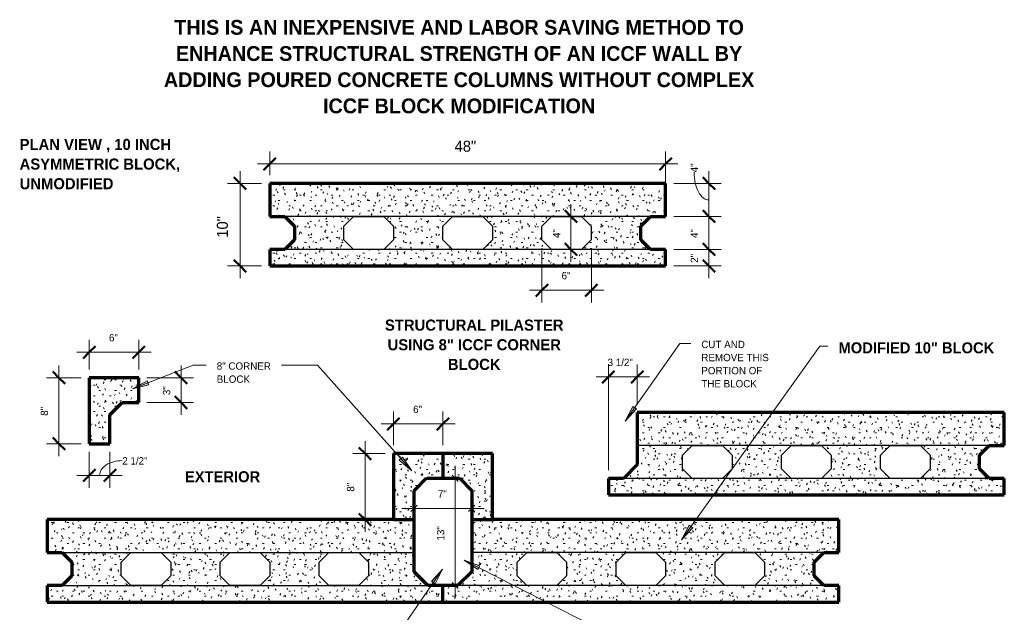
# Model space of a CAD drawing. Header units: inches. Extents: x -141 to 577, y 60 to 193.
# Tile 9 of 10: x 372 to 492, y 115 to 187. Entities that reach past the tile are written whole.
import ezdxf

# ---------------------------------------------------------------- set-up
doc = ezdxf.new("R2010")
doc.units = ezdxf.units.IN
doc.header["$MEASUREMENT"] = 0
doc.layers.add('A-ANNO-DIMS', color=1, linetype='Continuous')
for name, color, linetype, lineweight in [('A-ANNO-DIMS-16', 1, 'Continuous', 9), ('A-ANNO-TEXT', 2, 'Continuous', 9), ('A-DETL', 5, 'Continuous', 70), ('A-DETL-GENF', 3, 'Continuous', 9), ('A-DETL-HLIN', 3, 'Continuous', 70), ('A-DETL-MLIN', 3, 'Continuous', 30)]:
    doc.layers.add(name, color=color, linetype=linetype, lineweight=lineweight)
doc.dimstyles.new('Linear_-_1_16__SBT_1_256_', dxfattribs={"dimscale": 12, "dimtxt": 0.083333, "dimasz": 0.18, "dimexe": 0.125, "dimexo": 0.005208, "dimgap": 0.083333, "dimtad": 1, "dimtoh": 1, "dimdec": 8, "dimzin": 3, "dimdsep": 46, "dimlunit": 4, "dimtxsty": 'Standard', "dimtsz": 0.088388, "dimcen": 0.09, "dimdle": 0.125, "dimazin": 1, "dimtfac": 1, "dimtdec": 8, "dimtmove": 0, "dimatfit": 3, "dimfxl": 0, "dimtvp": 1, "dimtolj": 1, "dimtzin": 0, "dimarcsym": 0})
doc.dimstyles.new('Linear_-_1_16__SBT_INCH_INCREM', dxfattribs={"dimscale": 12, "dimtxt": 0.083333, "dimasz": 0.18, "dimexe": 0.083333, "dimexo": 0.005208, "dimgap": 0.083333, "dimtad": 1, "dimtoh": 1, "dimdec": 0, "dimzin": 1, "dimdsep": 46, "dimlunit": 5, "dimtxsty": 'Standard', "dimtsz": 0.044194, "dimcen": 0.09, "dimdle": 0.125, "dimazin": 0, "dimtfac": 1, "dimtdec": 0, "dimtmove": 0, "dimatfit": 3, "dimfxl": 0, "dimtvp": 1, "dimtolj": 1, "dimtzin": 0, "dimarcsym": 0})
doc.dimstyles.new('Linear_-_3_32__SBT_INCH_INCREM_TO_1_2_', dxfattribs={"dimscale": 12, "dimtxt": 0.125, "dimasz": 0.18, "dimexe": 0.125, "dimexo": 0.005208, "dimgap": 0.083333, "dimtad": 1, "dimtoh": 1, "dimdec": 0, "dimzin": 1, "dimdsep": 46, "dimlunit": 5, "dimtxsty": 'Standard', "dimtsz": 0.088388, "dimcen": 0.09, "dimdle": 0.125, "dimazin": 0, "dimtfac": 1, "dimtdec": 0, "dimtmove": 0, "dimatfit": 3, "dimfxl": 0, "dimtvp": 1, "dimtolj": 1, "dimtzin": 0, "dimarcsym": 0})
pattern_1 = [(0, (517.724, 0), (2.56, 0.64), [0.211, -1.709, 0.211, -1.709, -10.24]), (0, (517.724, 0), (2.56, 0.64), [-3.84, 0.211, -3.629, 0.211, -1.709, -4.48]), (0, (517.724, 0), (2.56, 0.64), [-9.6, 0.211, -1.069, 0.211, -2.989]), (120, (518.684, 0.32), (-1.8342563, 1.897025), [0.211, -1.709, 0.211, -1.709, -10.24]), (120, (518.684, 0.32), (-1.8342563, 1.897025), [-3.84, 0.211, -3.629, 0.211, -1.709, -4.48]), (120, (518.684, 0.32), (-1.8342563, 1.897025), [-9.6, 0.211, -1.069, 0.211, -2.989]), (240, (519.004, 1.6), (-0.7257437, -2.537025), [0.211, -1.709, 0.211, -1.709, -10.24]), (240, (519.004, 1.6), (-0.7257437, -2.537025), [-3.84, 0.211, -3.629, 0.211, -1.709, -4.48]), (240, (519.004, 1.6), (-0.7257437, -2.537025), [-9.6, 0.211, -1.069, 0.211, -2.989])]

# ---------------------------------------------------------------- blocks, each defined once
blk = doc.blocks.new('DIMBLOCK87-STRU_C ICCF BLK0')
at = {"layer": 'A-ANNO-DIMS-16'}
for p, q in [((399.17, 168.68), (399.17, 155.68)), ((401.77, 167.18), (397.67, 167.18)), ((399.17, 167.18), (401.77, 167.18)), ((401.77, 157.18), (397.67, 157.18)), ((399.17, 157.18), (401.77, 157.18))]:
    blk.add_line(p, q, dxfattribs=at)
at = {"layer": 'A-ANNO-DIMS-16', "lineweight": 50}
for p, q in [((399.17, 167.18), (398.42, 167.93)), ((399.17, 167.18), (399.92, 166.43)), ((399.17, 157.18), (398.42, 157.93)), ((399.17, 157.18), (399.92, 156.43))]:
    blk.add_line(p, q, dxfattribs=at)
at = {"layer": 'A-ANNO-DIMS-16', "color": 0, "insert": (396.36, 160.6), "char_height": 1.3341, "width": 3.7714, "attachment_point": 1, "rotation": 90, "line_spacing_factor": 1.070803}
blk.add_mtext('\\fStylus BT|b0|i0|c0|p34|;10"', dxfattribs=at)
blk = doc.blocks.new('DIMBLOCK88-STRU_C ICCF BLK0')
at = {"layer": 'A-ANNO-DIMS-16'}
for p, q in [((402.77, 168.18), (402.77, 171.05)), ((450.77, 164.18), (450.77, 171.05)), ((401.27, 169.55), (452.27, 169.55)), ((402.77, 169.55), (402.77, 168.18)), ((450.77, 169.55), (450.77, 164.18))]:
    blk.add_line(p, q, dxfattribs=at)
at = {"layer": 'A-ANNO-DIMS-16', "lineweight": 50}
for p, q in [((402.77, 169.55), (402.02, 168.8)), ((402.77, 169.55), (403.52, 170.3)), ((450.77, 169.55), (450.02, 168.8)), ((450.77, 169.55), (451.52, 170.3))]:
    blk.add_line(p, q, dxfattribs=at)
at = {"layer": 'A-ANNO-DIMS-16', "color": 0, "insert": (425.19, 172.36), "char_height": 1.3341, "width": 3.7714, "attachment_point": 1, "line_spacing_factor": 1.070803}
blk.add_mtext('\\fStylus BT|b0|i0|c0|p34|;48"', dxfattribs=at)
blk = doc.blocks.new('DIMBLOCK91-STRU_C ICCF BLK0')
at = {"layer": 'A-ANNO-DIMS-16', "lineweight": 50}
for p, q in [((414.34, 134.43), (413.59, 135.18)), ((414.34, 134.43), (415.09, 133.68)), ((414.34, 126.43), (413.59, 127.18)), ((414.34, 126.43), (415.09, 125.68))]:
    blk.add_line(p, q, dxfattribs=at)
at = {"layer": 'A-ANNO-DIMS-16'}
for p, q in [((414.34, 124.93), (414.34, 135.93)), ((416.77, 134.43), (412.84, 134.43)), ((414.34, 134.43), (416.77, 134.43)), ((416.77, 126.43), (412.84, 126.43)), ((414.34, 126.43), (416.77, 126.43))]:
    blk.add_line(p, q, dxfattribs=at)
at = {"layer": 'A-ANNO-DIMS-16', "color": 0, "insert": (412.13, 129.81), "char_height": 0.8894, "width": 1.4667, "attachment_point": 1, "rotation": 90, "line_spacing_factor": 1.070803}
blk.add_mtext('\\fStylus BT|b0|i0|c0|p34|;8"', dxfattribs=at)
blk = doc.blocks.new('DIMBLOCK92-STRU_C ICCF BLK0')
at = {"layer": 'A-ANNO-DIMS-16'}
for p, q in [((417.77, 135.43), (417.77, 139.52)), ((423.77, 135.43), (423.77, 139.52)), ((416.27, 138.02), (425.27, 138.02)), ((417.77, 138.02), (417.77, 135.43)), ((423.77, 138.02), (423.77, 135.43))]:
    blk.add_line(p, q, dxfattribs=at)
at = {"layer": 'A-ANNO-DIMS-16', "lineweight": 50}
for p, q in [((417.77, 138.02), (418.52, 138.77)), ((423.77, 138.02), (424.52, 138.77)), ((417.77, 138.02), (417.02, 137.27)), ((423.77, 138.02), (423.02, 137.27))]:
    blk.add_line(p, q, dxfattribs=at)
at = {"layer": 'A-ANNO-DIMS-16', "color": 0, "insert": (420.16, 140.23), "char_height": 0.8894, "width": 1.4667, "attachment_point": 1, "line_spacing_factor": 1.070803}
blk.add_mtext('\\fStylus BT|b0|i0|c0|p34|;6"', dxfattribs=at)
blk = doc.blocks.new('DIMBLOCK93-STRU_C ICCF BLK0')
at = {"layer": 'A-ANNO-DIMS-16'}
for p, q in [((456.02, 168.68), (456.02, 161.68)), ((451.77, 167.18), (457.52, 167.18)), ((456.02, 167.18), (451.77, 167.18)), ((451.77, 163.18), (457.52, 163.18)), ((456.02, 163.18), (451.77, 163.18))]:
    blk.add_line(p, q, dxfattribs=at)
at = {"layer": 'A-ANNO-DIMS-16', "lineweight": 50}
for p, q in [((456.02, 167.18), (455.27, 167.93)), ((456.02, 167.18), (456.77, 166.43)), ((456.02, 163.18), (455.27, 163.93)), ((456.02, 163.18), (456.77, 162.43))]:
    blk.add_line(p, q, dxfattribs=at)
at = {"layer": 'A-ANNO-DIMS-16'}
blk.add_ellipse((456.02, 168.53), major_axis=(0, 3.35), ratio=0.535365, start_param=1.570796, end_param=3.141593, dxfattribs=at)
at = {"layer": 'A-ANNO-DIMS-16', "color": 0, "insert": (453.82, 168.53), "char_height": 0.8894, "width": 1.4667, "attachment_point": 1, "rotation": 90, "line_spacing_factor": 1.070803}
blk.add_mtext('\\fStylus BT|b0|i0|c0|p34|;4"', dxfattribs=at)
blk = doc.blocks.new('DIMBLOCK94-STRU_C ICCF BLK0')
at = {"layer": 'A-ANNO-DIMS-16', "lineweight": 50}
for p, q in [((456.02, 163.18), (455.27, 163.93)), ((456.02, 163.18), (456.77, 162.43)), ((456.02, 159.18), (455.27, 159.93)), ((456.02, 159.18), (456.77, 158.43))]:
    blk.add_line(p, q, dxfattribs=at)
at = {"layer": 'A-ANNO-DIMS-16'}
for p, q in [((451.77, 163.18), (457.52, 163.18)), ((456.02, 163.18), (451.77, 163.18)), ((456.02, 163.18), (456.02, 157.68)), ((451.77, 159.18), (457.52, 159.18)), ((456.02, 159.18), (451.77, 159.18))]:
    blk.add_line(p, q, dxfattribs=at)
at = {"layer": 'A-ANNO-DIMS-16', "color": 0, "insert": (453.82, 160.56), "char_height": 0.8894, "width": 1.4667, "attachment_point": 1, "rotation": 90, "line_spacing_factor": 1.070803}
blk.add_mtext('\\fStylus BT|b0|i0|c0|p34|;4"', dxfattribs=at)
blk = doc.blocks.new('DIMBLOCK95-STRU_C ICCF BLK0')
at = {"layer": 'A-ANNO-DIMS-16'}
for p, q in [((451.77, 159.18), (457.52, 159.18)), ((456.02, 159.18), (451.77, 159.18)), ((456.02, 159.18), (456.02, 155.68)), ((451.77, 157.18), (457.52, 157.18)), ((456.02, 157.18), (451.77, 157.18))]:
    blk.add_line(p, q, dxfattribs=at)
at = {"layer": 'A-ANNO-DIMS-16', "lineweight": 50}
for p, q in [((456.02, 159.18), (455.27, 159.93)), ((456.02, 159.18), (456.77, 158.43)), ((456.02, 157.18), (455.27, 157.93)), ((456.02, 157.18), (456.77, 156.43))]:
    blk.add_line(p, q, dxfattribs=at)
at = {"layer": 'A-ANNO-DIMS-16', "color": 0, "insert": (453.82, 157.56), "char_height": 0.8894, "width": 1.4667, "attachment_point": 1, "rotation": 90, "line_spacing_factor": 1.070803}
blk.add_mtext('\\fStylus BT|b0|i0|c0|p34|;2"', dxfattribs=at)
blk = doc.blocks.new('DIMBLOCK96-STRU_C ICCF BLK0')
at = {"layer": 'A-ANNO-DIMS-16', "lineweight": 50}
for p, q in [((439.3, 163.18), (438.55, 163.93)), ((439.3, 163.18), (440.05, 162.43)), ((439.3, 159.18), (438.55, 159.93)), ((439.3, 159.18), (440.05, 158.43))]:
    blk.add_line(p, q, dxfattribs=at)
at = {"layer": 'A-ANNO-DIMS-16'}
for p, q in [((439.3, 164.68), (439.3, 157.68)), ((439.36, 163.18), (437.8, 163.18)), ((439.3, 163.18), (439.36, 163.18)), ((439.36, 159.18), (437.8, 159.18)), ((439.3, 159.18), (439.36, 159.18))]:
    blk.add_line(p, q, dxfattribs=at)
at = {"layer": 'A-ANNO-DIMS-16', "color": 0, "insert": (437.1, 160.56), "char_height": 0.8894, "width": 1.4667, "attachment_point": 1, "rotation": 90, "line_spacing_factor": 1.070803}
blk.add_mtext('\\fStylus BT|b0|i0|c0|p34|;4"', dxfattribs=at)
blk = doc.blocks.new('DIMBLOCK97-STRU_C ICCF BLK0')
at = {"layer": 'A-ANNO-DIMS-16'}
for p, q in [((435.77, 159.35), (435.77, 152.73)), ((435.77, 154.23), (435.77, 159.35)), ((441.77, 159.35), (441.77, 152.73)), ((441.77, 154.23), (441.77, 159.35)), ((434.27, 154.23), (443.27, 154.23))]:
    blk.add_line(p, q, dxfattribs=at)
at = {"layer": 'A-ANNO-DIMS-16', "lineweight": 50}
for p, q in [((435.77, 154.23), (435.02, 153.48)), ((435.77, 154.23), (436.52, 154.98)), ((441.77, 154.23), (441.02, 153.48)), ((441.77, 154.23), (442.52, 154.98))]:
    blk.add_line(p, q, dxfattribs=at)
at = {"layer": 'A-ANNO-DIMS-16', "color": 0, "insert": (438.16, 156.44), "char_height": 0.8894, "width": 1.4667, "attachment_point": 1, "line_spacing_factor": 1.070803}
blk.add_mtext('\\fStylus BT|b0|i0|c0|p34|;6"', dxfattribs=at)
blk = doc.blocks.new('DIMBLOCK98-STRU_C ICCF BLK0')
at = {"layer": 'A-ANNO-DIMS-16'}
for p, q in [((443.84, 132.42), (443.84, 145.22)), ((447.34, 140.42), (447.34, 145.22)), ((442.34, 143.72), (448.84, 143.72)), ((443.84, 143.72), (443.84, 132.42)), ((447.34, 143.72), (447.34, 140.42))]:
    blk.add_line(p, q, dxfattribs=at)
at = {"layer": 'A-ANNO-DIMS-16', "lineweight": 50}
for p, q in [((443.84, 143.72), (444.59, 144.47)), ((447.34, 143.72), (448.09, 144.47)), ((443.84, 143.72), (443.09, 142.97)), ((447.34, 143.72), (446.59, 142.97))]:
    blk.add_line(p, q, dxfattribs=at)
at = {"layer": 'A-ANNO-DIMS-16', "color": 0, "insert": (443.74, 145.93), "char_height": 0.8894, "width": 4.4381, "attachment_point": 1, "line_spacing_factor": 1.070803}
blk.add_mtext('\\fStylus BT|b0|i0|c0|p34|;3 1/2"', dxfattribs=at)
blk = doc.blocks.new('DIMBLOCK101-STR_C ICCF BLK0')
at = {"layer": 'A-ANNO-DIMS-16'}
for p, q in [((418.77, 127.78), (428.77, 127.78)), ((420.27, 127.78), (419.89, 127.41)), ((420.27, 127.31), (420.27, 128.78)), ((420.27, 127.78), (420.64, 128.16)), ((420.27, 127.78), (420.27, 127.31)), ((427.27, 127.78), (426.89, 127.41)), ((427.27, 127.31), (427.27, 128.78)), ((427.27, 127.78), (427.64, 128.16)), ((427.27, 127.78), (427.27, 127.31))]:
    blk.add_line(p, q, dxfattribs=at)
at = {"layer": 'A-ANNO-DIMS-16', "color": 0, "insert": (423.16, 129.99), "char_height": 0.8894, "width": 1.4667, "attachment_point": 1, "line_spacing_factor": 1.070803}
blk.add_mtext('\\fStylus BT|b0|i0|c0|p34|;7"', dxfattribs=at)
blk = doc.blocks.new('DIMBLOCK102-STR_C ICCF BLK0')
at = {"layer": 'A-ANNO-DIMS-16'}
for p, q in [((425.26, 116.93), (425.26, 132.93)), ((424.77, 131.43), (426.26, 131.43)), ((425.26, 131.43), (424.77, 131.43)), ((425.26, 131.43), (424.88, 131.8)), ((425.26, 131.43), (425.63, 131.05)), ((425.73, 118.43), (424.26, 118.43)), ((425.26, 118.43), (424.88, 118.8)), ((425.26, 118.43), (425.63, 118.05)), ((425.26, 118.43), (425.73, 118.43))]:
    blk.add_line(p, q, dxfattribs=at)
at = {"layer": 'A-ANNO-DIMS-16', "color": 0, "insert": (423.05, 123.88), "char_height": 0.8894, "width": 2.5143, "attachment_point": 1, "rotation": 90, "line_spacing_factor": 1.070803}
blk.add_mtext('\\fStylus BT|b0|i0|c0|p34|;13"', dxfattribs=at)
blk = doc.blocks.new('DIMBLOCK104-STR_C ICCF BLK0')
at = {"layer": 'A-ANNO-DIMS-16'}
for p, q in [((377.21, 134.12), (377.21, 145.12)), ((379.89, 143.62), (375.71, 143.62)), ((377.21, 143.62), (379.89, 143.62)), ((379.89, 135.62), (375.71, 135.62)), ((377.21, 135.62), (379.89, 135.62))]:
    blk.add_line(p, q, dxfattribs=at)
at = {"layer": 'A-ANNO-DIMS-16', "lineweight": 50}
for p, q in [((377.21, 143.62), (376.46, 144.37)), ((377.21, 143.62), (377.96, 142.87)), ((377.21, 135.62), (376.46, 136.37)), ((377.21, 135.62), (377.96, 134.87))]:
    blk.add_line(p, q, dxfattribs=at)
at = {"layer": 'A-ANNO-DIMS-16', "color": 0, "insert": (375, 139.01), "char_height": 0.8894, "width": 1.4667, "attachment_point": 1, "rotation": 90, "line_spacing_factor": 1.070803}
blk.add_mtext('\\fStylus BT|b0|i0|c0|p34|;8"', dxfattribs=at)
blk = doc.blocks.new('DIMBLOCK105-STR_C ICCF BLK0')
at = {"layer": 'A-ANNO-DIMS-16'}
for p, q in [((380.89, 134.62), (380.89, 130.28)), ((380.89, 131.78), (380.89, 134.62)), ((383.39, 134.62), (383.39, 130.28)), ((383.39, 131.78), (383.39, 134.62)), ((379.39, 131.78), (384.89, 131.78))]:
    blk.add_line(p, q, dxfattribs=at)
at = {"layer": 'A-ANNO-DIMS-16', "lineweight": 50}
for p, q in [((380.89, 131.78), (381.64, 132.53)), ((383.39, 131.78), (384.14, 132.53)), ((380.89, 131.78), (380.14, 131.03)), ((383.39, 131.78), (382.64, 131.03))]:
    blk.add_line(p, q, dxfattribs=at)
at = {"layer": 'A-ANNO-DIMS-16'}
blk.add_ellipse((384.89, 131.78), major_axis=(2.75, 0), ratio=0.652537, start_param=1.570796, end_param=3.141593, dxfattribs=at)
at = {"layer": 'A-ANNO-DIMS-16', "color": 0, "insert": (384.89, 133.99), "char_height": 0.8894, "width": 4.4381, "attachment_point": 1, "line_spacing_factor": 1.070803}
blk.add_mtext('\\fStylus BT|b0|i0|c0|p34|;2 1/2"', dxfattribs=at)
blk = doc.blocks.new('DIMBLOCK106-STR_C ICCF BLK0')
at = {"layer": 'A-ANNO-DIMS-16'}
for p, q in [((392.03, 139.12), (392.03, 145.12)), ((387.89, 143.62), (393.53, 143.62)), ((392.03, 143.62), (387.89, 143.62)), ((387.89, 140.62), (393.53, 140.62)), ((392.03, 140.62), (387.89, 140.62))]:
    blk.add_line(p, q, dxfattribs=at)
at = {"layer": 'A-ANNO-DIMS-16', "lineweight": 50}
for p, q in [((392.03, 143.62), (391.28, 144.37)), ((392.03, 143.62), (392.78, 142.87)), ((392.03, 140.62), (391.28, 141.37)), ((392.03, 140.62), (392.78, 139.87))]:
    blk.add_line(p, q, dxfattribs=at)
at = {"layer": 'A-ANNO-DIMS-16', "color": 0, "insert": (389.82, 141.51), "char_height": 0.8894, "width": 1.4667, "attachment_point": 1, "rotation": 90, "line_spacing_factor": 1.070803}
blk.add_mtext('\\fStylus BT|b0|i0|c0|p34|;3"', dxfattribs=at)
blk = doc.blocks.new('DIMBLOCK107-STR_C ICCF BLK0')
at = {"layer": 'A-ANNO-DIMS-16'}
for p, q in [((380.89, 144.62), (380.89, 148.21)), ((386.89, 144.62), (386.89, 148.21)), ((379.39, 146.71), (388.39, 146.71)), ((380.89, 146.71), (380.89, 144.62)), ((386.89, 146.71), (386.89, 144.62))]:
    blk.add_line(p, q, dxfattribs=at)
at = {"layer": 'A-ANNO-DIMS-16', "lineweight": 50}
for p, q in [((380.89, 146.71), (381.64, 147.46)), ((386.89, 146.71), (387.64, 147.46)), ((380.89, 146.71), (380.14, 145.96)), ((386.89, 146.71), (386.14, 145.96))]:
    blk.add_line(p, q, dxfattribs=at)
at = {"layer": 'A-ANNO-DIMS-16', "color": 0, "insert": (383.28, 148.92), "char_height": 0.8894, "width": 1.4667, "attachment_point": 1, "line_spacing_factor": 1.070803}
blk.add_mtext('\\fStylus BT|b0|i0|c0|p34|;6"', dxfattribs=at)

msp = doc.modelspace()

# ---------------------------------------------------------------- hatches: boundary and pattern name
at = {"layer": 'A-ANNO-TEXT'}
for points in [[(388.09969984, 142.76593524), (387.90723504, 143.25611417), (386.14182814, 142.28006704)], [(447.24273666, 139.84096281), (446.81133766, 140.14297768), (445.88002178, 138.35356989)], [(418.85542183, 133.99345032), (418.46227007, 133.64309368), (419.98945738, 132.32512994)], [(454.0702052, 125.43653188), (453.64192675, 125.74295585), (452.69230543, 123.96319494)], [(428.02277946, 120.35910818), (428.26189876, 120.82829902), (426.36040999, 121.5018493)], [(422.38329219, 118.92414884), (422.81720224, 118.62575288), (423.73351839, 120.42288789)]]:
    msp.add_hatch(color=7, dxfattribs=at).paths.add_polyline_path(points, flags=0)
at = {"layer": 'A-DETL-GENF'}
h = msp.add_hatch(dxfattribs=at)
h.set_pattern_fill('FP5_5', style=0, pattern_type=2)
h.set_pattern_definition(pattern_1)
h.paths.add_polyline_path([(402.76621721, 167.17590876), (402.76621721, 163.17590876), (404.59354033, 163.17590876), (405.7651132, 162.00433589), (405.7651132, 160.34748164), (404.59354033, 159.17590876), (402.76621721, 159.17590876), (402.76621721, 157.17590876), (450.76621721, 157.17590876), (450.76621721, 159.17590876), (448.93779008, 159.17590876), (447.76621721, 160.34748164), (447.76621721, 162.00433589), (448.93779008, 163.17590876), (450.76621721, 163.17590876), (450.76621721, 167.17590876)], flags=0)
h.paths.add_polyline_path([(440.59464433, 163.17590876), (441.76621721, 162.00433589), (441.76621721, 160.34748164), (440.59464433, 159.17590876), (436.93779008, 159.17590876), (435.76621721, 160.34748164), (435.76621721, 162.00433589), (436.93779008, 163.17590876)], flags=0)
h.paths.add_polyline_path([(428.59464433, 163.17590876), (429.76621721, 162.00433589), (429.76621721, 160.34748164), (428.59464433, 159.17590876), (424.93779008, 159.17590876), (423.76621721, 160.34748164), (423.76621721, 162.00433589), (424.93779008, 163.17590876)], flags=0)
h.paths.add_polyline_path([(416.59464433, 163.17590876), (417.76621721, 162.00433589), (417.76621721, 160.34748164), (416.59464433, 159.17590876), (412.93779008, 159.17590876), (411.76621721, 160.34748164), (411.76621721, 162.00433589), (412.93779008, 163.17590876)], flags=0)
h = msp.add_hatch(dxfattribs=at)
h.set_pattern_fill('FP5_5', style=0, pattern_type=2)
h.set_pattern_definition(pattern_1)
h.paths.add_polyline_path([(386.89497961, 143.6189408), (380.89497961, 143.6189408), (380.89497961, 135.6189408), (383.39497961, 135.6189408), (383.39497961, 139.1189408), (384.89497961, 140.6189408), (386.89497961, 140.6189408)], flags=0)
h = msp.add_hatch(dxfattribs=at)
h.set_pattern_fill('FP5_5', style=0, pattern_type=2)
h.set_pattern_definition(pattern_1)
h.paths.add_polyline_path([(447.34046648, 139.42285323), (447.34046648, 133.0944261), (445.66889361, 131.42285323), (443.84157049, 131.42285323), (443.84157049, 129.42285323), (491.84157049, 129.42285323), (491.84157049, 131.42285323), (490.01314336, 131.42285323), (488.84157049, 132.5944261), (488.84157049, 134.25128035), (490.01314336, 135.42285323), (491.84157049, 135.42285323), (491.84157049, 139.42285323)], flags=0)
h.paths.add_polyline_path([(481.66999761, 135.42285323), (482.84157049, 134.25128035), (482.84157049, 132.5944261), (481.66999761, 131.42285323), (478.01314336, 131.42285323), (476.84157049, 132.5944261), (476.84157049, 134.25128035), (478.01314336, 135.42285323)], flags=0)
h.paths.add_polyline_path([(469.66999761, 135.42285323), (470.84157049, 134.25128035), (470.84157049, 132.5944261), (469.66999761, 131.42285323), (466.01314336, 131.42285323), (464.84157049, 132.5944261), (464.84157049, 134.25128035), (466.01314336, 135.42285323)], flags=0)
h.paths.add_polyline_path([(457.66999761, 135.42285323), (458.84157049, 134.25128035), (458.84157049, 132.5944261), (457.66999761, 131.42285323), (454.01314336, 131.42285323), (452.84157049, 132.5944261), (452.84157049, 134.25128035), (454.01314336, 135.42285323)], flags=0)
h = msp.add_hatch(dxfattribs=at)
h.set_pattern_fill('FP5_5', style=0, pattern_type=2)
h.set_pattern_definition(pattern_1)
h.paths.add_polyline_path([(423.76621721, 134.42590876), (417.76621721, 134.42590876), (417.76621721, 126.42590876), (420.26621721, 126.42590876), (420.26621721, 129.92590876), (421.76621721, 131.42590876), (423.76621721, 131.42590876)], flags=0)
h = msp.add_hatch(dxfattribs=at)
h.set_pattern_fill('FP5_5', style=0, pattern_type=2)
h.set_pattern_definition(pattern_1)
h.paths.add_polyline_path([(423.76621721, 134.42590876), (423.76621721, 131.42590876), (425.76621721, 131.42590876), (427.26621721, 129.92590876), (427.26621721, 126.42590876), (429.76621721, 126.42590876), (429.76621721, 134.42590876)], flags=0)
h = msp.add_hatch(dxfattribs=at)
h.set_pattern_fill('FP5_5', style=0, pattern_type=2)
h.set_pattern_definition(pattern_1)
edge = h.paths.add_edge_path(flags=0)
edge.add_line((420.26621721, 126.42590876), (420.26842521, 126.42590876))
edge.add_line((420.26621721, 126.42590876), (417.76621721, 126.42590876))
edge.add_line((417.76621721, 126.42590876), (375.76732121, 126.42590876))
edge.add_line((375.76732121, 126.42590876), (375.76732121, 122.42590876))
edge.add_line((375.76732121, 122.42590876), (377.59574833, 122.42590876))
edge.add_line((377.59574833, 122.42590876), (378.76732121, 121.25433589))
edge.add_line((378.76732121, 121.25433589), (378.76732121, 119.59748164))
edge.add_line((378.76732121, 119.59748164), (377.59574833, 118.42590876))
edge.add_line((377.59574833, 118.42590876), (375.76732121, 118.42590876))
edge.add_line((375.76732121, 118.42590876), (375.76732121, 116.42590876))
edge.add_line((375.76732121, 116.42590876), (423.76732121, 116.42590876))
edge.add_line((423.76732121, 116.42590876), (423.76732121, 118.42590876))
edge.add_line((423.76732121, 118.42590876), (421.93999809, 118.42590876))
edge.add_line((421.93999809, 118.42590876), (420.26842521, 120.09748164))
edge.add_line((420.26842521, 120.09748164), (420.26842521, 126.42590876))
h.paths.add_polyline_path([(385.93889409, 122.42590876), (389.59574833, 122.42590876), (390.76732121, 121.25433589), (390.76732121, 119.59748164), (389.59574833, 118.42590876), (385.93889409, 118.42590876), (384.76732121, 119.59748164), (384.76732121, 121.25433589)], flags=0)
h.paths.add_polyline_path([(397.93889409, 122.42590876), (401.59574833, 122.42590876), (402.76732121, 121.25433589), (402.76732121, 119.59748164), (401.59574833, 118.42590876), (397.93889409, 118.42590876), (396.76732121, 119.59748164), (396.76732121, 121.25433589)], flags=0)
h.paths.add_polyline_path([(409.93889409, 122.42590876), (413.59574833, 122.42590876), (414.76732121, 121.25433589), (414.76732121, 119.59748164), (413.59574833, 118.42590876), (409.93889409, 118.42590876), (408.76732121, 119.59748164), (408.76732121, 121.25433589)], flags=0)
h = msp.add_hatch(dxfattribs=at)
h.set_pattern_fill('FP5_5', style=0, pattern_type=2)
h.set_pattern_definition(pattern_1)
h.paths.add_polyline_path([(427.26621721, 126.42590876), (427.26621721, 120.09748164), (425.59464433, 118.42590876), (423.76732121, 118.42590876), (423.76732121, 116.42590876), (471.76732121, 116.42590876), (471.76732121, 118.42590876), (469.93889409, 118.42590876), (468.76732121, 119.59748164), (468.76732121, 121.25433589), (469.93889409, 122.42590876), (471.76732121, 122.42590876), (471.76732121, 126.42590876), (429.76621721, 126.42590876)], flags=0)
h.paths.add_polyline_path([(461.59574833, 122.42590876), (462.76732121, 121.25433589), (462.76732121, 119.59748164), (461.59574833, 118.42590876), (457.93889409, 118.42590876), (456.76732121, 119.59748164), (456.76732121, 121.25433589), (457.93889409, 122.42590876)], flags=0)
h.paths.add_polyline_path([(449.59574833, 122.42590876), (450.76732121, 121.25433589), (450.76732121, 119.59748164), (449.59574833, 118.42590876), (445.93889409, 118.42590876), (444.76732121, 119.59748164), (444.76732121, 121.25433589), (445.93889409, 122.42590876)], flags=0)
h.paths.add_polyline_path([(437.59574833, 122.42590876), (438.76732121, 121.25433589), (438.76732121, 119.59748164), (437.59574833, 118.42590876), (433.93889409, 118.42590876), (432.76732121, 119.59748164), (432.76732121, 121.25433589), (433.93889409, 122.42590876)], flags=0)

# ---------------------------------------------------------------- linework, layer by layer
at = {"layer": 'A-ANNO-TEXT', "color": 7}
for p, q in [((445.88002178, 138.35356989), (452.48335389, 147.78579018)), ((452.48335389, 147.78579018), (453.82073761, 147.78579018)), ((452.69230543, 123.96319494), (469.48643915, 147.43579018)), ((469.48643915, 147.43579018), (470.46118528, 147.43579018)), ((386.14182814, 142.28006704), (393.49244228, 145.16622644)), ((393.49244228, 145.16622644), (395.07073761, 145.16622644)), ((406.94508721, 145.16622644), (404.21073761, 145.16622644)), ((408.54613237, 145.16622644), (406.94508721, 145.16622644)), ((419.98945738, 132.32512994), (408.54613237, 145.16622644)), ((387.90723504, 143.25611417), (386.14182814, 142.28006704)), ((386.14182814, 142.28006704), (388.09969984, 142.76593524)), ((388.09969984, 142.76593524), (387.90723504, 143.25611417)), ((446.81133766, 140.14297768), (445.88002178, 138.35356989)), ((445.88002178, 138.35356989), (447.24273666, 139.84096281)), ((447.24273666, 139.84096281), (446.81133766, 140.14297768)), ((418.85542183, 133.99345032), (418.46227007, 133.64309368)), ((419.98945738, 132.32512994), (418.85542183, 133.99345032)), ((418.46227007, 133.64309368), (419.98945738, 132.32512994)), ((453.64192675, 125.74295585), (452.69230543, 123.96319494)), ((452.69230543, 123.96319494), (454.0702052, 125.43653188)), ((454.0702052, 125.43653188), (453.64192675, 125.74295585)), ((428.26189876, 120.82829902), (426.36040999, 121.5018493)), ((426.36040999, 121.5018493), (428.02277946, 120.35910818)), ((426.36040999, 121.5018493), (447.75149565, 110.60005632)), ((428.02277946, 120.35910818), (428.26189876, 120.82829902)), ((423.73351839, 120.42288789), (415.66905164, 108.69600941)), ((423.73351839, 120.42288789), (422.38329219, 118.92414884)), ((422.81720224, 118.62575288), (423.73351839, 120.42288789)), ((422.38329219, 118.92414884), (422.81720224, 118.62575288))]:
    msp.add_line(p, q, dxfattribs=at)
at = {"layer": 'A-DETL'}
for p, q in [((402.76621721, 163.17590876), (404.59354033, 163.17590876)), ((404.59354033, 163.17590876), (405.7651132, 162.00433589)), ((447.76621721, 162.00433589), (448.93779008, 163.17590876)), ((448.93779008, 163.17590876), (450.76621721, 163.17590876)), ((405.7651132, 162.00433589), (405.7651132, 160.34748164)), ((447.76621721, 160.34748164), (447.76621721, 162.00433589)), ((405.7651132, 160.34748164), (404.59354033, 159.17590876)), ((448.93779008, 159.17590876), (447.76621721, 160.34748164)), ((404.59354033, 159.17590876), (402.76621721, 159.17590876)), ((450.76621721, 159.17590876), (448.93779008, 159.17590876)), ((447.34046648, 139.42285323), (447.34046648, 133.0944261)), ((488.84157049, 134.25128035), (490.01314336, 135.42285323)), ((490.01314336, 135.42285323), (491.84157049, 135.42285323)), ((488.84157049, 132.5944261), (488.84157049, 134.25128035)), ((447.34046648, 133.0944261), (445.66889361, 131.42285323)), ((490.01314336, 131.42285323), (488.84157049, 132.5944261)), ((445.66889361, 131.42285323), (443.84157049, 131.42285323)), ((491.84157049, 131.42285323), (490.01314336, 131.42285323)), ((420.26842521, 120.09748164), (420.26842521, 126.42590876)), ((427.26621721, 126.42590876), (427.26621721, 120.09748164)), ((375.76732121, 122.42590876), (377.59574833, 122.42590876)), ((377.59574833, 122.42590876), (378.76732121, 121.25433589)), ((468.76732121, 121.25433589), (469.93889409, 122.42590876)), ((469.93889409, 122.42590876), (471.76732121, 122.42590876)), ((378.76732121, 121.25433589), (378.76732121, 119.59748164)), ((468.76732121, 119.59748164), (468.76732121, 121.25433589)), ((378.76732121, 119.59748164), (377.59574833, 118.42590876)), ((421.93999809, 118.42590876), (420.26842521, 120.09748164)), ((427.26621721, 120.09748164), (425.59464433, 118.42590876)), ((469.93889409, 118.42590876), (468.76732121, 119.59748164)), ((377.59574833, 118.42590876), (375.76732121, 118.42590876)), ((423.76732121, 118.42590876), (421.93999809, 118.42590876)), ((425.59464433, 118.42590876), (423.76732121, 118.42590876)), ((471.76732121, 118.42590876), (469.93889409, 118.42590876))]:
    msp.add_line(p, q, dxfattribs=at)
at = {"layer": 'A-DETL', "lineweight": 30}
for p, q in [((411.76621721, 162.00433589), (412.93779008, 163.17590876)), ((412.93779008, 163.17590876), (416.59464433, 163.17590876)), ((416.59464433, 163.17590876), (417.76621721, 162.00433589)), ((423.76621721, 162.00433589), (424.93779008, 163.17590876)), ((424.93779008, 163.17590876), (428.59464433, 163.17590876)), ((428.59464433, 163.17590876), (429.76621721, 162.00433589)), ((435.76621721, 162.00433589), (436.93779008, 163.17590876)), ((436.93779008, 163.17590876), (440.59464433, 163.17590876)), ((440.59464433, 163.17590876), (441.76621721, 162.00433589)), ((411.76621721, 160.34748164), (411.76621721, 162.00433589)), ((417.76621721, 162.00433589), (417.76621721, 160.34748164)), ((423.76621721, 160.34748164), (423.76621721, 162.00433589)), ((429.76621721, 162.00433589), (429.76621721, 160.34748164)), ((435.76621721, 160.34748164), (435.76621721, 162.00433589)), ((441.76621721, 162.00433589), (441.76621721, 160.34748164)), ((412.93779008, 159.17590876), (411.76621721, 160.34748164)), ((417.76621721, 160.34748164), (416.59464433, 159.17590876)), ((424.93779008, 159.17590876), (423.76621721, 160.34748164)), ((429.76621721, 160.34748164), (428.59464433, 159.17590876)), ((436.93779008, 159.17590876), (435.76621721, 160.34748164)), ((441.76621721, 160.34748164), (440.59464433, 159.17590876)), ((416.59464433, 159.17590876), (412.93779008, 159.17590876)), ((428.59464433, 159.17590876), (424.93779008, 159.17590876)), ((440.59464433, 159.17590876), (436.93779008, 159.17590876)), ((452.84157049, 134.25128035), (454.01314336, 135.42285323)), ((454.01314336, 135.42285323), (457.66999761, 135.42285323)), ((457.66999761, 135.42285323), (458.84157049, 134.25128035)), ((464.84157049, 134.25128035), (466.01314336, 135.42285323)), ((466.01314336, 135.42285323), (469.66999761, 135.42285323)), ((469.66999761, 135.42285323), (470.84157049, 134.25128035)), ((476.84157049, 134.25128035), (478.01314336, 135.42285323)), ((478.01314336, 135.42285323), (481.66999761, 135.42285323)), ((481.66999761, 135.42285323), (482.84157049, 134.25128035)), ((452.84157049, 132.5944261), (452.84157049, 134.25128035)), ((458.84157049, 134.25128035), (458.84157049, 132.5944261)), ((464.84157049, 132.5944261), (464.84157049, 134.25128035)), ((470.84157049, 134.25128035), (470.84157049, 132.5944261)), ((476.84157049, 132.5944261), (476.84157049, 134.25128035)), ((482.84157049, 134.25128035), (482.84157049, 132.5944261)), ((454.01314336, 131.42285323), (452.84157049, 132.5944261)), ((458.84157049, 132.5944261), (457.66999761, 131.42285323)), ((466.01314336, 131.42285323), (464.84157049, 132.5944261)), ((470.84157049, 132.5944261), (469.66999761, 131.42285323)), ((478.01314336, 131.42285323), (476.84157049, 132.5944261)), ((482.84157049, 132.5944261), (481.66999761, 131.42285323)), ((457.66999761, 131.42285323), (454.01314336, 131.42285323)), ((469.66999761, 131.42285323), (466.01314336, 131.42285323)), ((481.66999761, 131.42285323), (478.01314336, 131.42285323)), ((384.76732121, 121.25433589), (385.93889409, 122.42590876)), ((385.93889409, 122.42590876), (389.59574833, 122.42590876)), ((389.59574833, 122.42590876), (390.76732121, 121.25433589)), ((396.76732121, 121.25433589), (397.93889409, 122.42590876)), ((397.93889409, 122.42590876), (401.59574833, 122.42590876)), ((401.59574833, 122.42590876), (402.76732121, 121.25433589)), ((408.76732121, 121.25433589), (409.93889409, 122.42590876)), ((409.93889409, 122.42590876), (413.59574833, 122.42590876)), ((413.59574833, 122.42590876), (414.76732121, 121.25433589)), ((432.76732121, 121.25433589), (433.93889409, 122.42590876)), ((433.93889409, 122.42590876), (437.59574833, 122.42590876)), ((437.59574833, 122.42590876), (438.76732121, 121.25433589)), ((444.76732121, 121.25433589), (445.93889409, 122.42590876)), ((445.93889409, 122.42590876), (449.59574833, 122.42590876)), ((449.59574833, 122.42590876), (450.76732121, 121.25433589)), ((456.76732121, 121.25433589), (457.93889409, 122.42590876)), ((457.93889409, 122.42590876), (461.59574833, 122.42590876)), ((461.59574833, 122.42590876), (462.76732121, 121.25433589)), ((384.76732121, 119.59748164), (384.76732121, 121.25433589)), ((390.76732121, 121.25433589), (390.76732121, 119.59748164)), ((396.76732121, 119.59748164), (396.76732121, 121.25433589)), ((402.76732121, 121.25433589), (402.76732121, 119.59748164)), ((408.76732121, 119.59748164), (408.76732121, 121.25433589)), ((414.76732121, 121.25433589), (414.76732121, 119.59748164)), ((432.76732121, 119.59748164), (432.76732121, 121.25433589)), ((438.76732121, 121.25433589), (438.76732121, 119.59748164)), ((444.76732121, 119.59748164), (444.76732121, 121.25433589)), ((450.76732121, 121.25433589), (450.76732121, 119.59748164)), ((456.76732121, 119.59748164), (456.76732121, 121.25433589)), ((462.76732121, 121.25433589), (462.76732121, 119.59748164)), ((385.93889409, 118.42590876), (384.76732121, 119.59748164)), ((390.76732121, 119.59748164), (389.59574833, 118.42590876)), ((397.93889409, 118.42590876), (396.76732121, 119.59748164)), ((402.76732121, 119.59748164), (401.59574833, 118.42590876)), ((409.93889409, 118.42590876), (408.76732121, 119.59748164)), ((414.76732121, 119.59748164), (413.59574833, 118.42590876)), ((433.93889409, 118.42590876), (432.76732121, 119.59748164)), ((438.76732121, 119.59748164), (437.59574833, 118.42590876)), ((445.93889409, 118.42590876), (444.76732121, 119.59748164)), ((450.76732121, 119.59748164), (449.59574833, 118.42590876)), ((457.93889409, 118.42590876), (456.76732121, 119.59748164)), ((462.76732121, 119.59748164), (461.59574833, 118.42590876)), ((389.59574833, 118.42590876), (385.93889409, 118.42590876)), ((401.59574833, 118.42590876), (397.93889409, 118.42590876)), ((413.59574833, 118.42590876), (409.93889409, 118.42590876)), ((437.59574833, 118.42590876), (433.93889409, 118.42590876)), ((449.59574833, 118.42590876), (445.93889409, 118.42590876)), ((461.59574833, 118.42590876), (457.93889409, 118.42590876))]:
    msp.add_line(p, q, dxfattribs=at)
at = {"layer": 'A-DETL-HLIN'}
for p, q in [((402.76621721, 167.17590876), (402.76621721, 163.17590876)), ((450.76621721, 167.17590876), (402.76621721, 167.17590876)), ((450.76621721, 163.17590876), (450.76621721, 167.17590876)), ((402.76621721, 159.17590876), (402.76621721, 157.17590876)), ((450.76621721, 157.17590876), (450.76621721, 159.17590876)), ((402.76621721, 157.17590876), (450.76621721, 157.17590876)), ((386.89497961, 143.6189408), (380.89497961, 143.6189408)), ((380.89497961, 143.6189408), (380.89497961, 135.6189408)), ((386.89497961, 140.6189408), (386.89497961, 143.6189408)), ((383.39497961, 139.1189408), (384.89497961, 140.6189408)), ((384.89497961, 140.6189408), (386.89497961, 140.6189408)), ((383.39497961, 135.6189408), (383.39497961, 139.1189408)), ((491.84157049, 139.42285323), (447.34046648, 139.42285323)), ((491.84157049, 135.42285323), (491.84157049, 139.42285323)), ((380.89497961, 135.6189408), (383.39497961, 135.6189408)), ((423.76621721, 134.42590876), (417.76621721, 134.42590876)), ((417.76621721, 134.42590876), (417.76621721, 126.42590876)), ((423.76621721, 134.42590876), (423.76621721, 131.42590876)), ((429.76621721, 134.42590876), (423.76621721, 134.42590876)), ((429.76621721, 126.42590876), (429.76621721, 134.42590876)), ((420.26621721, 129.92590876), (421.76621721, 131.42590876)), ((421.76621721, 131.42590876), (423.76621721, 131.42590876)), ((423.76621721, 131.42590876), (425.76621721, 131.42590876)), ((425.76621721, 131.42590876), (427.26621721, 129.92590876)), ((443.84157049, 131.42285323), (443.84157049, 129.42285323)), ((491.84157049, 129.42285323), (491.84157049, 131.42285323)), ((420.26621721, 126.42590876), (420.26621721, 129.92590876)), ((427.26621721, 129.92590876), (427.26621721, 126.42590876)), ((443.84157049, 129.42285323), (491.84157049, 129.42285323)), ((417.76621721, 126.42590876), (375.76732121, 126.42590876)), ((375.76732121, 126.42590876), (375.76732121, 122.42590876)), ((417.76621721, 126.42590876), (420.26621721, 126.42590876)), ((420.26621721, 126.42590876), (420.26842521, 126.42590876)), ((427.26621721, 126.42590876), (429.76621721, 126.42590876)), ((471.76732121, 126.42590876), (429.76621721, 126.42590876)), ((471.76732121, 122.42590876), (471.76732121, 126.42590876)), ((375.76732121, 118.42590876), (375.76732121, 116.42590876)), ((423.76732121, 116.42590876), (423.76732121, 118.42590876)), ((471.76732121, 116.42590876), (471.76732121, 118.42590876)), ((375.76732121, 116.42590876), (423.76732121, 116.42590876)), ((423.76732121, 116.42590876), (471.76732121, 116.42590876))]:
    msp.add_line(p, q, dxfattribs=at)
at = {"layer": 'A-DETL-MLIN'}
for p, q in [((450.76621721, 163.17590876), (402.76621721, 163.17590876)), ((450.76621721, 159.17590876), (402.76621721, 159.17590876)), ((491.84157049, 135.42285323), (447.34046648, 135.42285323)), ((491.84157049, 131.42285323), (443.84157049, 131.42285323)), ((375.76732121, 122.42590876), (420.26842521, 122.42590876)), ((471.76732121, 122.42590876), (427.26621721, 122.42590876)), ((375.76732121, 118.42590876), (423.76732121, 118.42590876)), ((471.76732121, 118.42590876), (423.76732121, 118.42590876))]:
    msp.add_line(p, q, dxfattribs=at)

# ---------------------------------------------------------------- texts
at = {"layer": 'A-ANNO-TEXT', "color": 7}
for s, insert, char_height, width, attachment_point, line_spacing_factor in [('\\fStylus BT|b1|i0|c0|p34|;THIS IS AN INEXPENSIVE AND LABOR SAVING METHOD TO\\PENHANCE STRUCTURAL STRENGTH OF AN ICCF WALL BY\\PADDING POURED CONCRETE COLUMNS WITHOUT COMPLEX\\PICCF BLOCK MODIFICATION', (425.73427373, 187.00196658), 1.7912772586, 85.104, 2, 1.063354), ('\\fStylus BT|b1|i0|c0|p34|;PLAN VIEW , 10 INCH\\PASYMMETRIC BLOCK,\\PUNMODIFIED', (372.4473444, 172.58192496), 1.3434579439, 23.166, 1, 1.063354), ('\\fStylus BT|b1|i0|c0|p34|;STRUCTURAL PILASTER\\PUSING 8" ICCF CORNER\\PBLOCK', (427.56902855, 150.676972), 1.3434579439, 25.416, 2, 1.063354), ('\\fStylus BT|b0|i0|c0|p34|;CUT AND\\PREMOVE THIS\\PPORTION OF\\PTHE BLOCK', (455.10073761, 148.10535701), 0.8894080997, 9.828, 1, 1.070803), ('\\fStylus BT|b1|i0|c0|p34|;MODIFIED 10" BLOCK', (471.74118528, 147.91514042), 1.3341121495, 23.346, 1, 1.070803), ('\\fStylus BT|b0|i0|c0|p34|;8" CORNER\\PBLOCK', (396.35073761, 145.48579327), 0.8894080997, 7.896, 1, 1.070803), ('\\fStylus BT|b1|i0|c0|p34|;EXTERIOR', (392.49421086, 132.29075833), 1.3341121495, 10.206, 1, 1.070803)]:
    msp.add_mtext(s, dxfattribs=dict(at, insert=insert, char_height=char_height, width=width, attachment_point=attachment_point, line_spacing_factor=line_spacing_factor))

# ---------------------------------------------------------------- dimensions: what is measured, and where the dimension line sits
at = {"layer": 'A-ANNO-DIMS', "lineweight": 9}
for base, p1, p2, dimstyle, picture, middle in [((450.76621721, 169.55324839), (402.76621721, 167.17590876), (450.76621721, 163.17590876), 'Linear_-_3_32__SBT_INCH_INCREM_TO_1_2_', 'DIMBLOCK88-STRU_C ICCF BLK0', (426.76621721, 171.30324839)), ((441.7662172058, 154.2295778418), (435.7662172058, 160.3474816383), (441.7662172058, 160.3474816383), 'Linear_-_1_16__SBT_1_256_', 'DIMBLOCK97-STRU_C ICCF BLK0', (438.7662172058, 155.7295778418)), ((386.8949796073, 146.7082264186), (380.8949796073, 143.6189407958), (386.8949796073, 143.6189407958), 'Linear_-_1_16__SBT_1_256_', 'DIMBLOCK107-STR_C ICCF BLK0', (383.8949796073, 148.2082264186)), ((447.3404664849, 143.7219589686), (443.8415704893, 131.4228532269), (447.3404664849, 139.4228532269), 'Linear_-_1_16__SBT_1_256_', 'DIMBLOCK98-STRU_C ICCF BLK0', (451.6284534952, 145.8886256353)), ((423.7662172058, 138.0203586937), (417.7662172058, 134.425908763), (423.7662172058, 134.425908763), 'Linear_-_1_16__SBT_1_256_', 'DIMBLOCK92-STRU_C ICCF BLK0', (420.7662172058, 139.5203586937)), ((383.39497961, 131.78343801), (380.89497961, 135.6189408), (383.39497961, 135.6189408), 'Linear_-_1_16__SBT_1_256_', 'DIMBLOCK105-STR_C ICCF BLK0', (387.68296662, 133.95010468)), ((427.26621721, 127.78343801), (420.26621721, 128.3137681), (427.26621721, 128.3137681), 'Linear_-_1_16__SBT_INCH_INCREM', 'DIMBLOCK101-STR_C ICCF BLK0', (423.76621721, 129.28343801))]:
    dim = msp.add_linear_dim(base=base, p1=p1, p2=p2, dimstyle=dimstyle, dxfattribs=at)
    dim.commit()
    dim.dimension.update_dxf_attribs({"geometry": picture, "text_midpoint": middle})
for base, p1, p2, dimstyle, picture, middle in [((456.02237724, 163.17590876), (450.76621721, 167.17590876), (450.76621721, 163.17590876), 'Linear_-_1_16__SBT_1_256_', 'DIMBLOCK93-STRU_C ICCF BLK0', (454.52237724, 165.17590876)), ((399.16927823, 157.17590876), (402.76621721, 167.17590876), (402.76621721, 157.17590876), 'Linear_-_3_32__SBT_INCH_INCREM_TO_1_2_', 'DIMBLOCK87-STRU_C ICCF BLK0', (397.41927823, 162.17590876)), ((439.30390288, 159.17590876), (440.36456305, 163.17590876), (440.36456305, 159.17590876), 'Linear_-_1_16__SBT_1_256_', 'DIMBLOCK96-STRU_C ICCF BLK0', (437.80390288, 161.17590876)), ((456.02237724, 159.17590876), (450.76621721, 163.17590876), (450.76621721, 159.17590876), 'Linear_-_1_16__SBT_1_256_', 'DIMBLOCK94-STRU_C ICCF BLK0', (454.52237724, 161.17590876)), ((456.02237724, 157.17590876), (450.76621721, 159.17590876), (450.76621721, 157.17590876), 'Linear_-_1_16__SBT_1_256_', 'DIMBLOCK95-STRU_C ICCF BLK0', (454.35571058, 154.43326808)), ((392.02509824, 143.6189408), (386.89497961, 140.6189408), (386.89497961, 143.6189408), 'Linear_-_1_16__SBT_1_256_', 'DIMBLOCK106-STR_C ICCF BLK0', (393.69176491, 147.24026114)), ((377.2062858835, 143.6189407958), (380.8949796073, 135.6189407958), (380.8949796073, 143.6189407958), 'Linear_-_1_16__SBT_1_256_', 'DIMBLOCK104-STR_C ICCF BLK0', (375.7062858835, 139.6189407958)), ((414.3364787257, 134.425908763), (417.7662172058, 126.425908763), (417.7662172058, 134.425908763), 'Linear_-_1_16__SBT_1_256_', 'DIMBLOCK91-STRU_C ICCF BLK0', (412.8364787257, 130.425908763)), ((425.25857673, 131.42590876), (424.72824665, 118.42590876), (423.76621721, 131.42590876), 'Linear_-_1_16__SBT_INCH_INCREM', 'DIMBLOCK102-STR_C ICCF BLK0', (423.75857673, 124.92590876))]:
    dim = msp.add_linear_dim(base=base, p1=p1, p2=p2, angle=90, dimstyle=dimstyle, dxfattribs=at)
    dim.commit()
    dim.dimension.update_dxf_attribs({"geometry": picture, "text_midpoint": middle})

doc.saveas('drawing.dxf')
